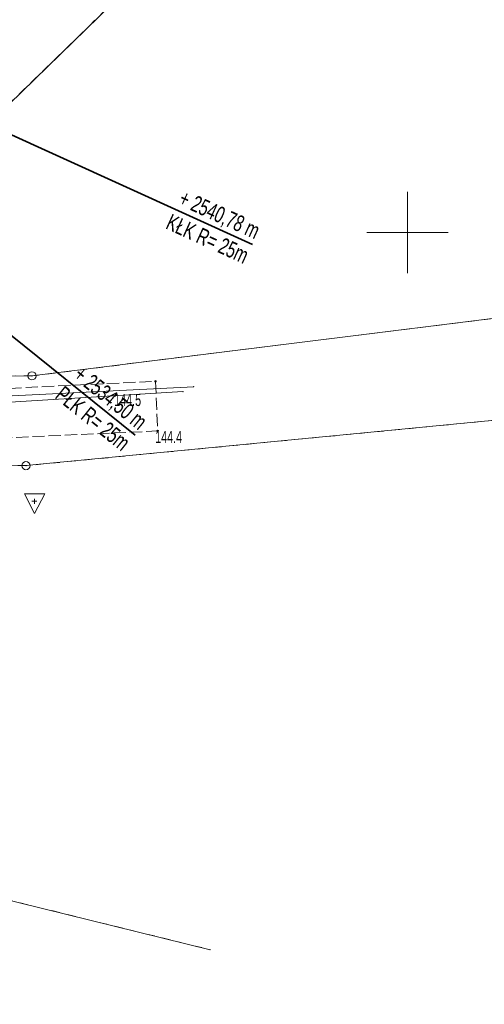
# Model space of a CAD drawing. Extents: x 6456700 to 6518119, y 5963420 to 5980059.
# Tile 194 of 256: x 6512445 to 6512474, y 5966102 to 5966162. Entities that reach past the tile are written whole.
import ezdxf
from ezdxf.enums import TextEntityAlignment as Align

# ---------------------------------------------------------------- set-up
doc = ezdxf.new("R2010")
doc.units = 0
doc.header["$MEASUREMENT"] = 0
doc.set_wipeout_variables(frame=1)
doc.linetypes.add('L_0_03', pattern=[1, 0.5, -0.5])
doc.linetypes.add('L_0_52', pattern=[1, 0.75, -0.25])
doc.layers.get('0').update_dxf_attribs({"color": 2, "linetype": 'CONTINUOUS', "lineweight": 5})
for name, color, linetype, lineweight in [('18mm Kreska ciągła', 7, 'CONTINUOUS', 18), ('202_punkt_graniczny', 7, 'CONTINUOUS', 18), ('218_kontur_uzytku_gruntowego', 96, 'L_0_03', 18), ('219_dzialka_ewidencyjna', 7, 'CONTINUOUS', 18), ('35mm Ciągła', 7, 'CONTINUOUS', 35), ('9mm Kreska ciągła', 252, 'CONTINUOUS', 9), ('jezdnia', 7, 'CONTINUOUS', 18), ('pikieta_naturalna', 7, 'CONTINUOUS', 18), ('pikieta_naturalna_Atr2', 7, 'CONTINUOUS', 18), ('przewod_kanalizacyjny', 7, 'CONTINUOUS', 18), ('przewod_wodociagowy', 7, 'CONTINUOUS', 18), ('siatka_krzyrzy', 7, 'CONTINUOUS', 18), ('Szczegolowa_osnowa_geodezyjna_wysokosciowa', 7, 'CONTINUOUS', 18)]:
    doc.layers.add(name, color=color, linetype=linetype, lineweight=lineweight)
doc.styles.get("Standard").update_dxf_attribs({"font": 'txt', "width": 0.75})
doc.styles.add('Znaczniki', font='GOTHIC.TTF', dxfattribs={"width": 0.7})

# ---------------------------------------------------------------- blocks, each defined once
blk = doc.blocks.new('OSSH')
at = {"color": 0, "linetype": 'Continuous', "lineweight": 18}
blk.add_wipeout([(-1.2, 0.9), (0, -1.5), (1.3, 0.9)], dxfattribs=at)
at = {"color": 0, "linetype": 'Continuous', "lineweight": 18, "flags": 128}
blk.add_lwpolyline([(-1.2, 0.9), (0, -1.5), (1.3, 0.9), (-1.2, 0.9)], close=True, dxfattribs=at)
for points in [[(-0.3, 0), (0.3, 0)], [(0, 0.3), (0, -0.3)]]:
    blk.add_lwpolyline(points, dxfattribs=at)
blk = doc.blocks.new('mdcp_nowa')
at = {"layer": 'pikieta_naturalna', "linetype": 'Continuous', "lineweight": 18, "true_color": 0x000000}
for points in [[(6495184.51, 5982590.815, 1), (6495184.51, 5982590.905, 1)], [(6495184.64, 5982587.755, 1), (6495184.64, 5982587.845, 1)]]:
    blk.add_hatch(color=18, dxfattribs=at).paths.add_polyline_path(points)
blk.add_point((6495187.865, 5982555.904))
at = {"layer": '202_punkt_graniczny', "color": 7, "linetype": 'Continuous', "lineweight": 18}
for centre in [(6495176.92, 5982591.19), (6495176.55, 5982585.67)]:
    blk.add_circle(centre, 0.25, dxfattribs=at)
at = {"layer": '202_punkt_graniczny'}
for p in [(6495176.92, 5982591.19), (6495176.55, 5982585.67)]:
    blk.add_point(p, dxfattribs=at)
at = {"layer": '218_kontur_uzytku_gruntowego', "lineweight": 18, "flags": 128}
for points in [[(6495174.7, 5982607.12), (6495187.34, 5982619.44)], [(6495223.954, 5982597.055), (6495176.92, 5982591.19)], [(6495176.92, 5982591.19), (6495164.58, 5982591.1)], [(6495217.441, 5982589.629), (6495176.55, 5982585.67)], [(6495176.55, 5982585.67), (6495145.94, 5982585.76)], [(6495156.77, 5982563.57), (6495187.865, 5982555.904)]]:
    blk.add_lwpolyline(points, dxfattribs=at)
at = {"layer": '218_kontur_uzytku_gruntowego'}
for p in [(6495176.92, 5982591.19), (6495176.92, 5982591.19), (6495176.55, 5982585.67), (6495176.55, 5982585.67), (6495176.55, 5982585.67), (6495176.55, 5982585.67)]:
    blk.add_point(p, dxfattribs=at)
at = {"layer": '219_dzialka_ewidencyjna', "color": 3, "linetype": 'Continuous', "lineweight": 18, "flags": 128}
for points in [[(6495174.7, 5982607.12), (6495187.34, 5982619.44)], [(6495223.954, 5982597.055), (6495176.92, 5982591.19)], [(6495176.92, 5982591.19), (6495164.58, 5982591.1)], [(6495176.55, 5982585.67), (6495217.441, 5982589.629)], [(6495145.94, 5982585.76), (6495176.55, 5982585.67)], [(6495156.77, 5982563.57), (6495187.865, 5982555.904)]]:
    blk.add_lwpolyline(points, dxfattribs=at)
at = {"layer": '219_dzialka_ewidencyjna', "color": 3}
for p in [(6495176.92, 5982591.19), (6495176.92, 5982591.19), (6495176.55, 5982585.67), (6495176.55, 5982585.67)]:
    blk.add_point(p, dxfattribs=at)
at = {"layer": 'jezdnia', "color": 7, "linetype": 'L_0_52', "lineweight": 18, "flags": 128}
blk.add_lwpolyline([(6495168.95, 5982621.1), (6495164.78, 5982613.89), (6495159.9, 5982606.05), (6495153.8, 5982598.28), (6495151.67, 5982595.69), (6495150.99, 5982592.86), (6495152.5, 5982589.98), (6495157.38, 5982590), (6495163.87, 5982590.08), (6495170.78, 5982590.19), (6495184.51, 5982590.86), (6495184.64, 5982587.8), (6495170.5, 5982587.16), (6495163.7, 5982586.96), (6495157.31, 5982586.84), (6495147.58, 5982586.72), (6495141.32, 5982585.54), (6495140.56, 5982589.08), (6495146.09, 5982593.62), (6495151.75, 5982599.55), (6495157.44, 5982607.04), (6495162.46, 5982614.44), (6495167.1, 5982622.09)], close=True, dxfattribs=at)
at = {"layer": 'jezdnia'}
for p in [(6495184.51, 5982590.86), (6495184.64, 5982587.8)]:
    blk.add_point(p, dxfattribs=at)
at = {"layer": 'pikieta_naturalna', "color": 7, "linetype": 'Continuous', "lineweight": 18}
for centre in [(6495184.51, 5982590.86), (6495184.64, 5982587.8)]:
    blk.add_circle(centre, 0.045, dxfattribs=at)
at = {"layer": 'pikieta_naturalna'}
for p in [(6495184.51, 5982590.86), (6495184.64, 5982587.8)]:
    blk.add_point(p, dxfattribs=at)
at = {"layer": 'przewod_kanalizacyjny', "color": 34, "linetype": 'Continuous', "lineweight": 18, "flags": 128}
blk.add_lwpolyline([(6495186.2, 5982590.22), (6495154.98, 5982588.3), (6495142.09, 5982587.67)], dxfattribs=at)
at = {"layer": 'przewod_kanalizacyjny'}
blk.add_point((6495186.2, 5982590.22), dxfattribs=at)
at = {"layer": 'przewod_wodociagowy', "color": 5, "linetype": 'Continuous', "lineweight": 18, "flags": 128}
blk.add_lwpolyline([(6495186.86, 5982590.52), (6495142.18, 5982588.3)], dxfattribs=at)
at = {"layer": 'przewod_wodociagowy'}
blk.add_point((6495186.86, 5982590.52), dxfattribs=at)
at = {"layer": 'siatka_krzyrzy', "linetype": 'Continuous', "lineweight": 18, "flags": 128}
for points in [[(6495200, 5982597.5), (6495200, 5982602.5)], [(6495197.5, 5982600), (6495202.5, 5982600)]]:
    blk.add_lwpolyline(points, dxfattribs=at)
at = {"layer": 'Szczegolowa_osnowa_geodezyjna_wysokosciowa', "color": 7}
blk.add_point((6495177.07, 5982583.48), dxfattribs=at)
at = {"layer": 'pikieta_naturalna_Atr2', "color": 7, "lineweight": 15, "width": 0.66}
for s, p in [('144.5', (6495181.97, 5982590.085)), ('144.4', (6495184.49, 5982587.805))]:
    blk.add_text(s, height=0.75, dxfattribs=at).set_placement(p, align=Align.TOP_LEFT)
at = {"layer": 'Szczegolowa_osnowa_geodezyjna_wysokosciowa', "color": 7, "linetype": 'Continuous', "xscale": 0.5, "yscale": 0.5, "zscale": 0.5}
blk.add_blockref('OSSH', (6495177.07, 5982583.48), dxfattribs=at)

msp = doc.modelspace()

# ---------------------------------------------------------------- block references
at = {"linetype": 'ByBlock'}
msp.add_blockref('mdcp_nowa', (17268.786, -16450.998), dxfattribs=at)

# ---------------------------------------------------------------- next in the draw order: hatches: boundary and pattern name
at = {"layer": '9mm Kreska ciągła'}
h = msp.add_hatch(dxfattribs=at)
h.set_pattern_fill('SAND_AND_LIME', color=4, scale=0.1)
h.set_pattern_definition([(37.5, (6512163.41104, 5965706.02106), (-0.006803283, 0.208096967), [0, -0.16416, 0, -0.1836, 0, -0.1755]), (7.5, (6512163.41104, 5965706.02106), (0.19113588, 0.30479178), [0, -0.08856, 0, -0.14796, 0, -0.0567]), (-32.5, (6512163.2782, 5965706.02106), (0.33632732, 0.00061118), [0, -0.054, 0, -0.1944, 0, -0.2538]), (-42.5, (6512163.2782, 5965706.02106), (0.32466167, 0.09478896), [0, -0.027, 0, -0.12744, 0, -0.1458])])
edge = h.paths.add_edge_path()
edge.add_line((6512494.454, 5966351.121), (6512492.815, 5966327.914))
edge.add_arc((6512641.445, 5966317.419), 149, 175.96099, 178.25385)
edge.add_line((6512492.514, 5966321.96), (6512491.933, 5966302.891))
edge.add_arc((6512440.957, 5966304.445), 51, 348.13301, 358.25385, ccw=False)
edge.add_line((6512490.867, 5966293.957), (6512486.741, 5966274.321))
edge.add_arc((6512500.441, 5966271.442), 14, 168.13301, 189.66075)
edge.add_line((6512486.64, 5966269.093), (6512490.395, 5966247.035))
edge.add_line((6512490.395, 5966247.035), (6512490.607, 5966245.791))
edge.add_arc((6512474.833, 5966243.106), 16, 357.41334, 369.66075, ccw=False)
edge.add_line((6512490.817, 5966242.384), (6512490.724, 5966240.322))
edge.add_arc((6512474.74, 5966241.044), 16, 304.69475, 357.41334, ccw=False)
edge.add_line((6512483.848, 5966227.889), (6512479.157, 5966224.642))
edge.add_arc((6512563.968, 5966102.134), 149, 124.69475, 128.17467)
edge.add_line((6512471.877, 5966219.268), (6512459.798, 5966209.771))
edge.add_arc((6512468.451, 5966198.766), 14, 128.17467, 146.52826)
edge.add_line((6512456.773, 5966206.487), (6512454.137, 5966202.499))
edge.add_arc((6512536.718, 5966147.898), 99, 146.52826, 150.19331)
edge.add_line((6512450.815, 5966197.109), (6512447.264, 5966190.909))
edge.add_arc((6512533.167, 5966141.699), 99, 150.19331, 155.56334)
edge.add_line((6512443.035, 5966182.654), (6512432.867, 5966160.275))
edge.add_arc((6512409.196, 5966171.031), 26, 321.1758, 335.56334, ccw=False)
edge.add_line((6512429.452, 5966154.731), (6512421.621, 5966145))
edge.add_arc((6512409.156, 5966155.031), 16, 309.59305, 321.1758, ccw=False)
edge.add_line((6512419.353, 5966142.701), (6512410.592, 5966135.455))
edge.add_arc((6512400.395, 5966147.785), 16, 291.72006, 309.59305, ccw=False)
edge.add_line((6512406.316, 5966132.921), (6512399.28, 5966130.118))
edge.add_arc((6512417.414, 5966084.597), 49, 111.72006, 118.67866)
edge.add_line((6512393.899, 5966127.586), (6512378.766, 5966119.308))
edge.add_arc((6512390.283, 5966098.252), 24, 118.67866, 130.97644)
edge.add_line((6512374.545, 5966116.372), (6512369.458, 5966111.954))
edge.add_arc((6512385.196, 5966093.834), 24, 130.97644, 144.24742)
edge.add_line((6512365.719, 5966107.857), (6512360.498, 5966100.604))
edge.add_arc((6512392.148, 5966077.817), 39, 144.24742, 151.71864)
edge.add_line((6512357.804, 5966096.296), (6512346.179, 5966074.69))
edge.add_arc((6512310.073, 5966094.116), 41, 323.54004, 331.71864, ccw=False)
edge.add_line((6512343.048, 5966069.751), (6512332.977, 5966056.12))
edge.add_arc((6512291.959, 5966086.427), 51, 314.86874, 323.54004, ccw=False)
edge.add_line((6512327.939, 5966050.283), (6512325.436, 5966047.791))
edge.add_arc((6512381.169, 5965991.802), 79, 134.86874, 142.03498)
edge.add_line((6512318.887, 5966040.401), (6512317.812, 5966039.024))
edge.add_arc((6512348.559, 5966015.032), 39, 142.03498, 151.90193)
edge.add_line((6512314.155, 5966033.4), (6512307.014, 5966020.024))
edge.add_arc((6512085.596, 5966138.241), 251, 330.1315, 331.90193, ccw=False)
edge.add_line((6512303.256, 5966013.24), (6512293.172, 5965995.681))
edge.add_arc((6512509.097, 5965871.676), 249, 150.1315, 153.31422)
edge.add_line((6512286.62, 5965983.501), (6512270.802, 5965952.031))
edge.add_arc((6512493.279, 5965840.205), 249, 153.31422, 155.41165)
edge.add_line((6512266.858, 5965943.813), (6512249.846, 5965906.636))
edge.add_arc((6512203.471, 5965927.857), 51, 325.40047, 335.41165, ccw=False)
edge.add_line((6512245.451, 5965898.897), (6512232.463, 5965880.07))
edge.add_arc((6512313.954, 5965823.854), 99, 145.40047, 150.15364)
edge.add_line((6512228.085, 5965873.124), (6512213.877, 5965848.362))
edge.add_arc((6512299.746, 5965799.092), 99, 150.15364, 156.12969)
edge.add_line((6512209.214, 5965839.154), (6512198.858, 5965815.752))
edge.add_arc((6512518.006, 5965674.523), 349, 156.12969, 156.8073)
edge.add_line((6512197.211, 5965811.968), (6512194.929, 5965806.643))
edge.add_arc((6512331.888, 5965747.963), 149, 156.8073, 160.58951)
edge.add_line((6512191.357, 5965797.481), (6512178.615, 5965761.319))
edge.add_arc((6511941.881, 5965844.735), 251, 339.22463, 340.58951, ccw=False)
edge.add_line((6512176.561, 5965755.704), (6512169.456, 5965736.976))
edge.add_arc((6512195.168, 5965727.222), 27.5, 159.22463, 216.73933)
edge.add_line((6512173.13, 5965710.772), (6512174.444, 5965709.012))
edge.add_line((6512174.444, 5965709.012), (6512170.437, 5965706.021))
edge.add_line((6512170.437, 5965706.021), (6512164.212, 5965719.71))
edge.add_arc((6512161.212, 5965719.741), 3, 359.40734, 370.87144)
edge.add_arc((6512205.039, 5965728.159), 41.628, 165.26056, 190.87144, ccw=False)
edge.add_line((6512164.781, 5965738.75), (6512171.886, 5965757.477))
edge.add_arc((6511941.881, 5965844.735), 246, 339.22463, 340.58951)
edge.add_line((6512173.899, 5965762.981), (6512186.641, 5965799.143))
edge.add_arc((6512331.888, 5965747.963), 154, 156.8073, 160.58951, ccw=False)
edge.add_line((6512190.333, 5965808.612), (6512192.615, 5965813.937))
edge.add_arc((6512518.006, 5965674.523), 354, 156.12969, 156.8073, ccw=False)
edge.add_line((6512194.286, 5965817.775), (6512204.642, 5965841.178))
edge.add_arc((6512299.746, 5965799.092), 104, 150.15364, 156.12969, ccw=False)
edge.add_line((6512209.541, 5965850.851), (6512223.749, 5965875.613))
edge.add_arc((6512313.954, 5965823.854), 104, 145.40047, 150.15364, ccw=False)
edge.add_line((6512228.348, 5965882.91), (6512241.335, 5965901.737))
edge.add_arc((6512203.471, 5965927.857), 46, 325.40047, 335.41165)
edge.add_line((6512245.3, 5965908.717), (6512262.312, 5965945.894))
edge.add_arc((6512493.279, 5965840.205), 254, 153.31422, 155.41165, ccw=False)
edge.add_line((6512266.334, 5965954.276), (6512282.153, 5965985.747))
edge.add_arc((6512509.097, 5965871.676), 254, 150.1315, 153.31422, ccw=False)
edge.add_line((6512288.836, 5965998.171), (6512298.92, 5966015.73))
edge.add_arc((6512085.596, 5966138.241), 246, 330.1315, 331.90193)
edge.add_line((6512302.603, 5966022.379), (6512309.745, 5966035.755))
edge.add_arc((6512348.559, 5966015.032), 44, 142.03498, 151.90193, ccw=False)
edge.add_line((6512313.87, 5966042.1), (6512314.945, 5966043.477))
edge.add_arc((6512381.169, 5965991.802), 84, 134.86874, 142.03498, ccw=False)
edge.add_line((6512321.909, 5966051.335), (6512324.411, 5966053.826))
edge.add_arc((6512291.959, 5966086.427), 46, 314.86874, 323.54004)
edge.add_line((6512328.955, 5966059.091), (6512339.027, 5966072.722))
edge.add_arc((6512310.073, 5966094.116), 36, 323.54004, 331.71864)
edge.add_line((6512341.776, 5966077.059), (6512353.4, 5966098.665))
edge.add_arc((6512392.148, 5966077.817), 44, 144.24742, 151.71864, ccw=False)
edge.add_line((6512356.44, 5966103.526), (6512361.662, 5966110.778))
edge.add_arc((6512385.196, 5966093.834), 29, 130.97644, 144.24742, ccw=False)
edge.add_line((6512366.18, 5966115.728), (6512371.267, 5966120.147))
edge.add_arc((6512390.283, 5966098.252), 29, 118.67866, 130.97644, ccw=False)
edge.add_line((6512376.366, 5966123.695), (6512391.499, 5966131.972))
edge.add_arc((6512417.414, 5966084.597), 54, 111.72006, 118.67866, ccw=False)
edge.add_line((6512397.43, 5966134.763), (6512404.466, 5966137.566))
edge.add_arc((6512400.395, 5966147.785), 11, 291.72006, 309.59305)
edge.add_line((6512407.405, 5966139.308), (6512409.544, 5966141.077))
edge.add_line((6512409.544, 5966141.077), (6512412.36, 5966140.811))
edge.add_line((6512412.36, 5966140.811), (6512417.441, 5966145.013))
edge.add_arc((6512409.156, 5966155.031), 13, 309.59305, 321.1758)
edge.add_line((6512419.284, 5966146.881), (6512427.115, 5966156.612))
edge.add_arc((6512409.196, 5966171.031), 23, 321.1758, 335.56334)
edge.add_line((6512430.135, 5966161.516), (6512434.645, 5966171.44))
edge.add_line((6512434.645, 5966171.44), (6512440.928, 5966185.268))
edge.add_line((6512440.928, 5966185.268), (6512439.963, 5966187.841))
edge.add_arc((6512668.213, 5966069.673), 257.025, 151.22581, 152.62894, ccw=False)
edge.add_line((6512442.925, 5966193.394), (6512446.477, 5966199.594))
edge.add_arc((6512536.718, 5966147.898), 104, 146.52826, 150.19331, ccw=False)
edge.add_line((6512449.966, 5966205.257), (6512452.602, 5966209.244))
edge.add_arc((6512468.451, 5966198.766), 19, 128.17467, 146.52826, ccw=False)
edge.add_line((6512456.708, 5966213.702), (6512468.787, 5966223.198))
edge.add_arc((6512563.968, 5966102.134), 154, 124.69475, 128.17467, ccw=False)
edge.add_line((6512476.311, 5966228.753), (6512481.002, 5966232))
edge.add_arc((6512474.74, 5966241.044), 11, 304.69475, 357.41334)
edge.add_line((6512485.729, 5966240.548), (6512485.822, 5966242.609))
edge.add_arc((6512474.833, 5966243.106), 11, 357.41334, 369.66075)
edge.add_line((6512485.677, 5966244.952), (6512485.4, 5966246.584))
edge.add_line((6512485.4, 5966246.584), (6512485.465, 5966247.035))
edge.add_line((6512485.465, 5966247.035), (6512481.305, 5966271.715))
edge.add_line((6512481.305, 5966271.715), (6512486.925, 5966298.805))
edge.add_line((6512486.925, 5966298.805), (6512487.695, 5966325.335))
edge.add_line((6512487.695, 5966325.335), (6512488.895, 5966340.485))
edge.add_line((6512488.895, 5966340.485), (6512488.714, 5966340.814))
edge.add_line((6512488.714, 5966340.814), (6512489.699, 5966354.77))
edge.add_line((6512489.699, 5966354.77), (6512494.454, 5966351.121))

# ---------------------------------------------------------------- next in the draw order: linework, layer by layer
at = {"layer": '35mm Ciągła'}
for p, q in [((6512431.956, 5966160.689), (6512459.266, 5966148.273)), ((6512428.673, 5966155.358), (6512452.045, 5966136.55))]:
    msp.add_line(p, q, dxfattribs=at)

# ---------------------------------------------------------------- next in the draw order: texts
at = {"layer": '18mm Kreska ciągła', "char_height": 1, "attachment_point": 6, "style": 'Znaczniki'}
for s, insert, rotation in [('+ 2540,78 m\\PKŁK R= 25m', (6512459.266, 5966148.273), 335.55082), ('+ 2534,50 m\\PPŁK R= 25m', (6512452.045, 5966136.55), 321.1758)]:
    msp.add_mtext(s, dxfattribs=dict(at, insert=insert, rotation=rotation))

doc.saveas('drawing.dxf')
